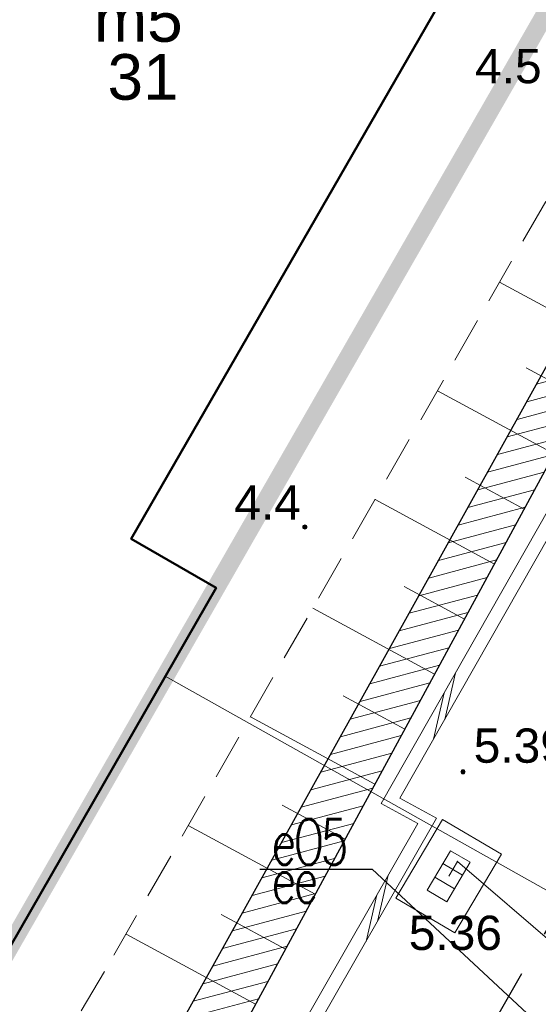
# Model space of a CAD drawing. Extents: x 5477758 to 5478338, y 5918274 to 5918502.
# Tile 60 of 121: x 5477929 to 5477940, y 5918443 to 5918464. Entities that reach past the tile are written whole.
import ezdxf
from ezdxf.enums import TextEntityAlignment as Align

# ---------------------------------------------------------------- set-up
doc = ezdxf.new("R2010")
doc.units = 0
doc.header["$PDSIZE"] = 0.75
for name, pattern in [('budynki akt$0$DASHED', [19.05, 12.7, -6.35]), ('PRZER1-1', [2, 1, -1]), ('PRZER2-1', [3, 2, -1])]:
    doc.linetypes.add(name, pattern=pattern)
doc.layers.get('0').update_dxf_attribs({"color": 8, "linetype": 'CONTINUOUS', "lineweight": 13})
for name, color, linetype, lineweight in [('0_granica 10m od okien', 8, 'CONTINUOUS', 0), ('0_podziały zieleni średniowysokiej i nasadzeń niskich', 8, 'CONTINUOUS', 0), ('A_GRANICA OPRACOWANIA', 8, 'CONTINUOUS', 0), ('E_opis', 5, 'CONTINUOUS', 25), ('GESBZO', 8, 'CONTINUOUS', 50), ('GESBZO_O', 8, 'CONTINUOUS', 50), ('GSPPRB', 8, 'CONTINUOUS', 20), ('GSSDSO', 8, 'CONTINUOUS', 18), ('GSSZSN', 8, 'PRZER2-1', 18), ('GULCPR', 8, 'CONTINUOUS', 18), ('GULKPR', 8, 'CONTINUOUS', 18), ('GUPKKS', 8, 'CONTINUOUS', 18), ('GUPPRZ', 8, 'CONTINUOUS', 18), ('GUPPRZ_O', 8, 'CONTINUOUS', 18), ('OT_Rzedna', 8, 'CONTINUOUS', 18), ('wysokosci', 8, 'CONTINUOUS', 18), ('ZZ_grupa', 8, 'CONTINUOUS', 30), ('ZZ_grupa-krzewow-szraf', 8, 'CONTINUOUS', 13)]:
    doc.layers.add(name, color=color, linetype=linetype, lineweight=lineweight)
doc.styles.add('GEO-INFO', font='arial.ttf')
doc.styles.get("Standard").update_dxf_attribs({"font": 'TXT.SHX'})

# ---------------------------------------------------------------- blocks, each defined once
blk = doc.blocks.new('POINT')
at = {"color": 0}
blk.add_point((0, 0), dxfattribs=at)
blk = doc.blocks.new('ODTN_2')
at = {"color": 0}
for points in [[(-1.5, -0.5), (0.5, 0.5)], [(-0.5, -0.5), (1.5, 0.5)]]:
    blk.add_lwpolyline(points, dxfattribs=at)
blk = doc.blocks.new('SUUS05')
at = {"color": 0}
blk.add_lwpolyline([(0.5, -0.25), (-0.5, -0.25), (-0.5, 0.25), (0.5, 0.25)], close=True, dxfattribs=at)
for points in [[(-0.175, -0.25), (-0.175, 0.25)], [(0.175, -0.25), (0.175, 0.25)]]:
    blk.add_lwpolyline(points, dxfattribs=at)
blk = doc.blocks.new('OTRN')
at = {"linetype": 'Continuous', "lineweight": 13}
blk.add_hatch(color=0, dxfattribs=at).paths.add_polyline_path([(0, -0.091, 1), (0, 0.091, 1)])
at = {"color": 0, "linetype": 'Continuous', "lineweight": 13}
blk.add_circle((0, 0), 0.0906, dxfattribs=at)

msp = doc.modelspace()

# ---------------------------------------------------------------- hatches: boundary and pattern name
at = {"layer": 'ZZ_grupa-krzewow-szraf'}
h = msp.add_hatch(dxfattribs=at)
h.set_pattern_fill('ANSI31', color=256, scale=0.1, angle=90)
h.set_pattern_definition([(194.933, (5477837.84446, 5918344.9947), (0.08181636, -0.30677734), [])])
h.paths.add_polyline_path([(5477929.952, 5918435.573), (5477944.967, 5918463.262), (5477944.962, 5918463.253), (5477944.111, 5918463.726), (5477928.8, 5918436.198)])

# ---------------------------------------------------------------- linework, layer by layer
at = {"layer": '0_granica 10m od okien', "linetype": 'PRZER1-1', "lineweight": 30}
msp.add_lwpolyline([(5477941.676, 5918446.931), (5477932.36, 5918430.701)], dxfattribs=at)
at = {"layer": '0_podziały zieleni średniowysokiej i nasadzeń niskich', "lineweight": 0}
msp.add_lwpolyline([(5477937.956, 5918446.84), (5477936.939, 5918445.118), (5477938.23, 5918444.356), (5477939.247, 5918446.078)], close=True, dxfattribs=at)
at = {"layer": 'A_GRANICA OPRACOWANIA', "linetype": 'budynki akt$0$DASHED', "ltscale": 0.1, "const_width": 0.4}
msp.add_lwpolyline([(5477924.666, 5918437.385), (5477923.68, 5918435.693), (5477947.085, 5918422.232), (5477949.411, 5918426.304), (5477947.596, 5918427.361), (5477964.141, 5918455.941), (5477965.541, 5918458.35), (5477956.078, 5918463.925), (5477947.799, 5918468.803), (5477947.799, 5918468.803), (5477943.997, 5918471.043), (5477943.489, 5918470.182), (5477933.716, 5918453.151), (5477933.004, 5918451.909), (5477924.666, 5918437.385)], dxfattribs=at)
at = {"layer": 'E_opis', "lineweight": 30}
msp.add_line((5477933.961, 5918445.751, 18.795), (5477936.42, 5918445.751, 18.795), dxfattribs=at)
at = {"layer": 'E_opis', "lineweight": 25}
msp.add_line((5477940.433, 5918442.021), (5477936.42, 5918445.751, 18.795), dxfattribs=at)
at = {"layer": 'GESBZO', "linetype": 'Continuous', "lineweight": 50}
msp.add_lwpolyline([(5477938.187, 5918486.305), (5477944.481, 5918482.719), (5477947.274, 5918480.998), (5477931.149, 5918452.977), (5477933.004, 5918451.909), (5477924.666, 5918437.385), (5477915.543, 5918442.632), (5477923.558, 5918456.638), (5477921.783, 5918457.715)], close=True, dxfattribs=at)
at = {"layer": 'GSPPRB', "linetype": 'Continuous', "lineweight": 20}
for p in [(5477931.149, 5918452.977), (5477933.004, 5918451.909), (5477931.891, 5918449.971)]:
    msp.add_point(p, dxfattribs=at)
at = {"layer": 'GSSDSO', "linetype": 'Continuous', "lineweight": 18}
msp.add_lwpolyline([(5477930.395, 5918433.886), (5477937.827, 5918446.866), (5477937.028, 5918447.302), (5477942.928, 5918457.672), (5477942.928, 5918457.672), (5477942.928, 5918457.672), (5477942.676, 5918457.835), (5477942.676, 5918457.835), (5477942.676, 5918457.835), (5477936.617, 5918447.185), (5477937.415, 5918446.75), (5477930.139, 5918434.043)], dxfattribs=at)
at = {"layer": 'GSSZSN', "linetype": 'PRZER2-1', "lineweight": 18, "ltscale": 0.5}
for points in [[(5477929.356, 5918434.475), (5477926.268, 5918436.181), (5477930.77, 5918443.87), (5477944.733, 5918468.243), (5477950.113, 5918477.734), (5477949.938, 5918479.477), (5477950.546, 5918480.534)], [(5477950.546, 5918480.534), (5477953.061, 5918478.205), (5477947.805, 5918468.497), (5477938.059, 5918450.522), (5477929.356, 5918434.475)]]:
    msp.add_lwpolyline(points, dxfattribs=at)
at = {"layer": 'GSSZSN', "linetype": 'Continuous', "lineweight": 18, "flags": 128}
for points in [[(5477941.703, 5918457.243), (5477939.206, 5918458.596)], [(5477941.05, 5918456.039), (5477939.788, 5918456.723)], [(5477940.397, 5918454.835), (5477937.845, 5918456.219)], [(5477939.745, 5918453.631), (5477938.454, 5918454.331)], [(5477939.092, 5918452.427), (5477936.483, 5918453.842)], [(5477938.439, 5918451.223), (5477937.121, 5918451.938)], [(5477937.786, 5918450.019), (5477935.121, 5918451.465)], [(5477937.134, 5918448.815), (5477935.787, 5918449.546)], [(5477936.481, 5918447.612), (5477933.759, 5918449.088)], [(5477935.828, 5918446.408), (5477934.453, 5918447.153)], [(5477935.175, 5918445.204), (5477932.397, 5918446.71)], [(5477934.522, 5918444), (5477933.119, 5918444.761)], [(5477933.869, 5918442.796), (5477931.036, 5918444.333)]]:
    msp.add_lwpolyline(points, dxfattribs=at)
at = {"layer": 'GULCPR', "linetype": 'Continuous', "lineweight": 18}
msp.add_lwpolyline([(5477953.623, 5918437.772), (5477931.891, 5918449.971)], dxfattribs=at)
at = {"layer": 'GULKPR', "linetype": 'Continuous', "lineweight": 18}
msp.add_lwpolyline([(5477938.093, 5918445.598), (5477938.283, 5918445.922), (5477949.403, 5918436.363)], dxfattribs=at)
at = {"layer": 'OT_Rzedna'}
msp.add_point((5477938.407, 5918447.881), dxfattribs=at)
at = {"layer": 'ZZ_grupa', "elevation": 10.06}
msp.add_lwpolyline([(5477944.967, 5918463.262), (5477929.952, 5918435.573), (5477928.8, 5918436.198), (5477944.111, 5918463.726), (5477944.962, 5918463.253)], dxfattribs=at)

# ---------------------------------------------------------------- block references
at = {"layer": 'GSSDSO', "lineweight": 18}
for p, xscale, yscale, rotation in [((5477938.004, 5918449.32), 0.4999999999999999, 0.29999999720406, 240.3622037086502), ((5477936.528, 5918444.898), 0.5, 0.300000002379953, 240.2067431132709)]:
    msp.add_blockref('ODTN_2', p, dxfattribs=dict(at, xscale=xscale, yscale=yscale, rotation=rotation))
at = {"layer": 'GUPKKS', "lineweight": 18, "rotation": 59.44249795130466}
msp.add_blockref('SUUS05', (5477938.093, 5918445.598), dxfattribs=at)
at = {"layer": 'GUPPRZ', "lineweight": 18}
msp.add_blockref('POINT', (5477938.283, 5918445.922), dxfattribs=at)
at = {"layer": 'OT_Rzedna', "linetype": 'Continuous', "xscale": 0.5, "yscale": 0.5, "zscale": 0.5}
for p in [(5477934.948, 5918453.237), (5477938.407, 5918447.881)]:
    msp.add_blockref('OTRN', p, dxfattribs=at)

# ---------------------------------------------------------------- texts
at = {"layer": 'E_opis', "lineweight": 30, "insert": (5477934.217, 5918446.847, 18.795), "char_height": 1, "width": 46.85521, "attachment_point": 1, "line_spacing_factor": 0.5}
msp.add_mtext('\\Fromans.shx;\\T0.9;\\W0.7;eO5\\Pee', dxfattribs=at)
at = {"layer": 'GESBZO_O', "linetype": 'Continuous', "lineweight": 0, "style": 'GEO-INFO'}
msp.add_text('m5', height=1, dxfattribs=at).set_placement((5477932.275, 5918463.853), align=Align.RIGHT)
msp.add_text('31', height=1, dxfattribs=at).set_placement((5477931.408, 5918463.585), align=Align.TOP_CENTER)
at = {"layer": 'GUPPRZ_O', "linetype": 'Continuous', "lineweight": 0, "style": 'GEO-INFO'}
msp.add_text('5.36', height=0.75, dxfattribs=at).set_placement((5477937.22, 5918444.359), align=Align.MIDDLE_LEFT)
at = {"layer": 'wysokosci', "style": 'GEO-INFO'}
for s, p in [('4.5', (5477938.67, 5918463.696)), ('4.4', (5477933.404, 5918454.149)), ('5.39', (5477938.64, 5918448.83))]:
    msp.add_text(s, height=0.75, dxfattribs=at).set_placement(p, align=Align.TOP_LEFT)

doc.saveas('drawing.dxf')
